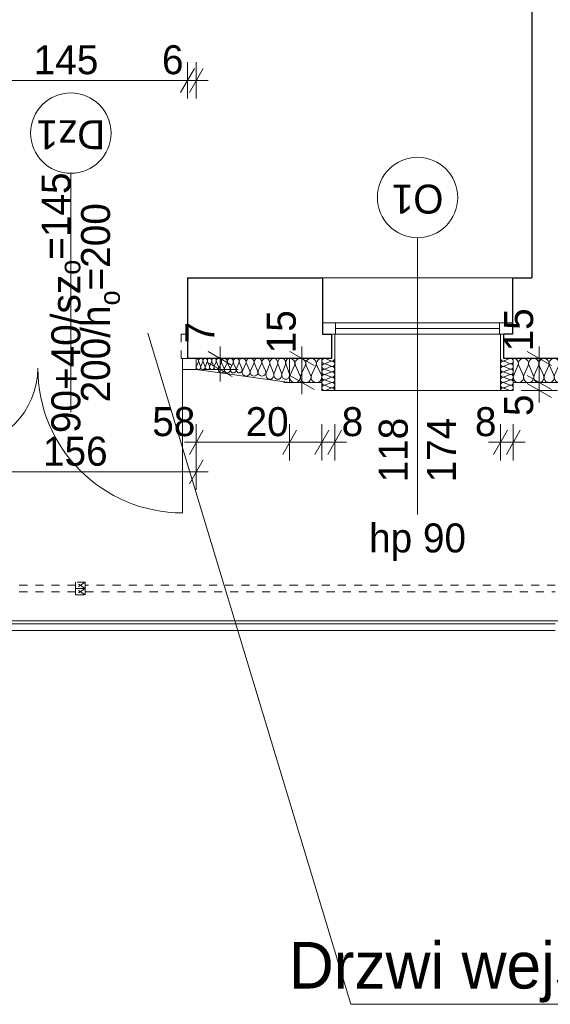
# Model space of a CAD drawing. Extents: x -21260 to 35740, y -2672 to 187028.
# Tile 50 of 120: x 8061 to 11359, y 47452 to 53571. Entities that reach past the tile are written whole.
import ezdxf

# ---------------------------------------------------------------- set-up
doc = ezdxf.new("R2010")
doc.units = 0
doc.header["$MEASUREMENT"] = 0
doc.linetypes.add('Hidden Line', pattern=[100, 50, -50])
for name, color, linetype, lineweight, true_color in [('arch izolacje_Nr_Pióra__3', 7, 'Continuous', 13, 0xff6600), ('Arch ocieplenie_Nr_Pióra__22', 7, 'Continuous', 9, 0x7f7f7f), ('INWENT BALUSTRADY_Nr_Pióra__2', 7, 'Continuous', 13, 0x7f7f7f), ('INWENT BALUSTRADY_Nr_Pióra__8', 7, 'Continuous', 13, 0xa80f02), ('INWENT.ŚCIANY_Nr_Pióra__2', 7, 'Continuous', 13, 0x7f7f7f)]:
    doc.layers.add(name, color=color, linetype=linetype, lineweight=lineweight, true_color=true_color)
doc.layers.add('Arch ocieplenie', color=7, linetype='Continuous')
doc.layers.add('Arch wymiary', color=7, linetype='Continuous')
for name, color, linetype, lineweight in [('Arch opisy okien_Nr_Pióra__21', 7, 'Continuous', 13), ('Arch wymiary_Nr_Pióra__5', 7, 'Continuous', 13), ('INWENT OPISY_Nr_Pióra__21', 7, 'Continuous', 13), ('INWENT. DRZWI_Nr_Pióra__21', 7, 'Continuous', 13), ('INWENT. OKNA_Nr_Pióra__5', 7, 'Continuous', 13), ('INWENT.ŚCIANY_Nr_Pióra__1', 7, 'Continuous', 25), ('INWENT.ŚCIANY_Nr_Pióra__21', 7, 'Continuous', 13), ('Istniejące schody_Nr_Pióra__21', 7, 'Continuous', 13), ('Opisy - Tekst_Nr_pióra__1_Nr_Pióra__7', 7, 'Continuous', 13)]:
    doc.layers.add(name, color=color, linetype=linetype, lineweight=lineweight)
doc.styles.add('GENERATED_STYLE_1', font='txt')
doc.styles.add('GENERATED_STYLE_5', font='txt')
doc.styles.add('GENERATED_STYLE_6', font='txt')
doc.styles.add('GENERATED_STYLE_7', font='txt')
doc.dimstyles.new('GENERATED_STYLE__1', dxfattribs={"dimtxt": 179.999995, "dimasz": 114, "dimexe": 0.18, "dimexo": 0, "dimgap": 0.09, "dimtad": 1, "dimdec": 0, "dimlfac": 0.1, "dimzin": 0, "dimdsep": 46, "dimtxsty": 'GENERATED_STYLE_1', "dimblk": 'ARROWHEAD_2', "dimblk1": 'ARROWHEAD_2', "dimblk2": 'ARROWHEAD_2', "dimcen": 0.09, "dimclrd": 7, "dimclre": 7, "dimclrt": 7, "dimazin": 0, "dimtfac": 1, "dimtdec": 4, "dimtmove": 0, "dimatfit": 3, "dimfxl": 0, "dimtolj": 1, "dimtzin": 0, "dimarcsym": 0})
doc.dimstyles.new('GENERATED_STYLE__2', dxfattribs={"dimtxt": 179.999995, "dimasz": 114, "dimexe": 0.18, "dimexo": 0, "dimgap": 0.09, "dimtad": 1, "dimdec": 0, "dimlfac": 0.1, "dimzin": 0, "dimdsep": 46, "dimtxsty": 'GENERATED_STYLE_1', "dimblk": 'ARROWHEAD_2', "dimblk1": 'ARROWHEAD_2', "dimblk2": 'ARROWHEAD_2', "dimcen": 0.09, "dimclrd": 7, "dimclre": 7, "dimclrt": 7, "dimazin": 0, "dimtfac": 1, "dimtdec": 4, "dimtmove": 2, "dimatfit": 3, "dimfxl": 0, "dimtolj": 1, "dimtzin": 0, "dimarcsym": 0})
doc.dimstyles.new('GENERATED_STYLE__3', dxfattribs={"dimtxt": 179.999995, "dimasz": 114, "dimexe": 0.18, "dimexo": 0, "dimgap": 0.09, "dimtad": 1, "dimtih": 1, "dimtoh": 1, "dimdec": 0, "dimlfac": 0.1, "dimzin": 0, "dimdsep": 46, "dimtxsty": 'GENERATED_STYLE_1', "dimblk": 'ARROWHEAD_2', "dimblk1": 'ARROWHEAD_2', "dimblk2": 'ARROWHEAD_2', "dimcen": 0.09, "dimclrd": 7, "dimclre": 7, "dimclrt": 7, "dimazin": 0, "dimtfac": 1, "dimtdec": 4, "dimtmove": 0, "dimatfit": 3, "dimfxl": 0, "dimtolj": 1, "dimtzin": 0, "dimarcsym": 0})

# ---------------------------------------------------------------- blocks, each defined once
blk = doc.blocks.new('Izolacja cieplna 14_19', base_point=(12019.1, 51465.9))
at = {"layer": 'Arch ocieplenie_Nr_Pióra__22', "linetype": 'Continuous'}
for p, q in [((11158.2, 51421.2), (11131.7, 51360.6)), ((11190, 51360.6), (11163.5, 51421.2)), ((11221.8, 51421.2), (11195.3, 51360.6)), ((11253.5, 51360.6), (11227.1, 51421.2)), ((11285.3, 51421.2), (11258.9, 51360.6)), ((11317.1, 51360.6), (11290.7, 51421.2)), ((11348.9, 51421.2), (11322.5, 51360.6)), ((11380.7, 51360.6), (11354.2, 51421.2)), ((11412.5, 51421.2), (11386, 51360.6)), ((11444.3, 51360.6), (11417.8, 51421.2)), ((11476, 51421.2), (11449.6, 51360.6)), ((11507.8, 51360.6), (11481.4, 51421.2)), ((11539.6, 51421.2), (11513.2, 51360.6)), ((11571.4, 51360.6), (11545, 51421.2)), ((11603.2, 51421.2), (11576.7, 51360.6)), ((11635, 51360.6), (11608.5, 51421.2)), ((11666.8, 51421.2), (11640.3, 51360.6)), ((11698.5, 51360.6), (11672.1, 51421.2)), ((11730.3, 51421.2), (11703.9, 51360.6)), ((11762.1, 51360.6), (11735.7, 51421.2)), ((11793.9, 51421.2), (11767.5, 51360.6)), ((11825.7, 51360.6), (11799.2, 51421.2)), ((11857.5, 51421.2), (11831, 51360.6)), ((11889.3, 51360.6), (11862.8, 51421.2)), ((11921, 51421.2), (11894.6, 51360.6)), ((11952.8, 51360.6), (11926.4, 51421.2)), ((11984.6, 51421.2), (11958.2, 51360.6)), ((12016.4, 51360.6), (11990, 51421.2))]:
    blk.add_line(p, q, dxfattribs=at)
for centre, start_param, end_param in [((11129.1, 51434), 1.158004, 3.141593), ((11192.6, 51434), 1.158004, 5.125183), ((11256.2, 51434), 1.158004, 5.125183), ((11319.8, 51434), 1.158004, 5.125183), ((11383.4, 51434), 1.158004, 5.125183), ((11446.9, 51434), 1.158004, 5.125183), ((11510.5, 51434), 1.158004, 5.125183), ((11574.1, 51434), 1.158004, 5.125183), ((11637.6, 51434), 1.158004, 5.125183), ((11701.2, 51434), 1.158004, 5.125183), ((11764.8, 51434), 1.158004, 5.125183), ((11828.4, 51434), 1.158004, 5.125183), ((11891.9, 51434), 1.158004, 5.125183), ((11955.5, 51434), 1.158004, 5.125183), ((12019.1, 51434), 3.141593, 5.125182), ((11160.9, 51347.8), 4.299595, 8.266775), ((11224.4, 51347.8), 4.299595, 8.266775), ((11288, 51347.8), 4.299595, 8.266775), ((11351.6, 51347.8), 4.299595, 8.266775), ((11415.1, 51347.8), 4.299595, 8.266775), ((11478.7, 51347.8), 4.299595, 8.266775), ((11542.3, 51347.8), 4.299595, 8.266775), ((11605.9, 51347.8), 4.299595, 8.266775), ((11669.4, 51347.8), 4.299595, 8.266775), ((11733, 51347.8), 4.299595, 8.266775), ((11796.6, 51347.8), 4.299595, 8.266775), ((11860.1, 51347.8), 4.299595, 8.266775), ((11923.7, 51347.8), 4.299595, 8.266775), ((11987.3, 51347.8), 4.299595, 8.266775)]:
    blk.add_ellipse(centre, major_axis=(0, -31.9), ratio=0.996364, start_param=start_param, end_param=end_param, dxfattribs=at)
blk = doc.blocks.new('Izolacja cieplna 14_29', base_point=(9939.1, 51465.9))
at = {"layer": 'Arch ocieplenie_Nr_Pióra__22', "linetype": 'Continuous'}
for p, q in [((9769.6, 51421.2), (9741.9, 51360.6)), ((9802.9, 51360.6), (9775.2, 51421.2)), ((9836.3, 51421.2), (9808.5, 51360.6)), ((9869.6, 51360.6), (9841.9, 51421.2)), ((9902.9, 51421.2), (9875.2, 51360.6)), ((9936.3, 51360.6), (9908.5, 51421.2))]:
    blk.add_line(p, q, dxfattribs=at)
for centre, start_param, end_param in [((9739.1, 51434), 2.7288, 4.712389), ((9805.7, 51434), 2.7288, 6.695979), ((9872.4, 51434), 2.7288, 6.695979), ((9939.1, 51434), 4.712389, 6.695979), ((9772.4, 51347.8), 5.870392, 9.837571), ((9839.1, 51347.8), 5.870392, 9.837571), ((9905.7, 51347.8), 5.870392, 9.837571)]:
    blk.add_ellipse(centre, major_axis=(-33.3, 0), ratio=0.957051, start_param=start_param, end_param=end_param, dxfattribs=at)
blk = doc.blocks.new('Izolacja cieplna 14_60', base_point=(9739.1, 51465.9))
at = {"layer": 'Arch ocieplenie_Nr_Pióra__22', "linetype": 'Continuous'}
for p, q in [((9614.1, 51427.1), (9593.6, 51374.6)), ((9638.7, 51374.6), (9618.2, 51427.1)), ((9663.3, 51427.1), (9642.8, 51374.6)), ((9687.8, 51374.6), (9667.4, 51427.1)), ((9712.4, 51427.1), (9692, 51374.6)), ((9737, 51374.6), (9716.6, 51427.1))]:
    blk.add_line(p, q, dxfattribs=at)
for centre, start_param, end_param in [((9591.6, 51438.2), 1.158004, 3.141593), ((9640.7, 51438.2), 1.158004, 5.125183), ((9689.9, 51438.2), 1.158004, 5.125183), ((9739.1, 51438.2), 3.141593, 5.125182), ((9616.2, 51363.5), 4.299595, 8.266775), ((9665.3, 51363.5), 4.299595, 8.266775), ((9714.5, 51363.5), 4.299595, 8.266775)]:
    blk.add_ellipse(centre, major_axis=(0, -27.6), ratio=0.889132, start_param=start_param, end_param=end_param, dxfattribs=at)
blk = doc.blocks.new('Izolacja cieplna 14_61', base_point=(9591.6, 51465.9))
at = {"layer": 'Arch ocieplenie_Nr_Pióra__22', "linetype": 'Continuous'}
for p, q in [((9466.6, 51433.1), (9446.1, 51388.6)), ((9491.2, 51388.6), (9470.7, 51433.1)), ((9515.8, 51433.1), (9495.3, 51388.6)), ((9540.3, 51388.6), (9519.9, 51433.1)), ((9564.9, 51433.1), (9544.5, 51388.6)), ((9589.5, 51388.6), (9569.1, 51433.1))]:
    blk.add_line(p, q, dxfattribs=at)
for centre, start_param, end_param in [((9444.1, 51442.5), 2.7288, 4.712389), ((9493.2, 51442.5), 2.7288, 6.695979), ((9542.4, 51442.5), 2.7288, 6.695979), ((9591.6, 51442.5), 4.712389, 6.695979), ((9468.7, 51379.2), 5.870392, 9.837571), ((9517.8, 51379.2), 5.870392, 9.837571), ((9567, 51379.2), 5.870392, 9.837571)]:
    blk.add_ellipse(centre, major_axis=(-24.6, 0), ratio=0.95167, start_param=start_param, end_param=end_param, dxfattribs=at)
blk = doc.blocks.new('Izolacja cieplna 14_62', base_point=(9444.1, 51465.9))
at = {"layer": 'Arch ocieplenie_Nr_Pióra__22', "linetype": 'Continuous'}
for p, q in [((9313.5, 51439), (9298.1, 51402.7)), ((9331.9, 51402.7), (9316.6, 51439)), ((9350.3, 51439), (9335, 51402.7)), ((9368.8, 51402.7), (9353.4, 51439)), ((9387.2, 51439), (9371.9, 51402.7)), ((9405.6, 51402.7), (9390.3, 51439)), ((9424.1, 51439), (9408.7, 51402.7)), ((9442.5, 51402.7), (9427.2, 51439))]:
    blk.add_line(p, q, dxfattribs=at)
for centre, start_param, end_param in [((9296.6, 51446.7), 1.158004, 3.141593), ((9333.4, 51446.7), 1.158004, 5.125183), ((9370.3, 51446.7), 1.158004, 5.125183), ((9407.2, 51446.7), 1.158004, 5.125183), ((9444.1, 51446.7), 3.141593, 5.125182), ((9315, 51395), 4.299595, 8.266775), ((9351.9, 51395), 4.299595, 8.266775), ((9388.8, 51395), 4.299595, 8.266775), ((9425.6, 51395), 4.299595, 8.266775)]:
    blk.add_ellipse(centre, major_axis=(0, -19.1), ratio=0.963207, start_param=start_param, end_param=end_param, dxfattribs=at)
blk = doc.blocks.new('Izolacja cieplna 14_63', base_point=(9296.6, 51465.9))
at = {"layer": 'Arch ocieplenie_Nr_Pióra__22', "linetype": 'Continuous'}
for p, q in [((9171.7, 51445), (9160.2, 51416.7)), ((9185.4, 51416.7), (9174, 51445)), ((9199.2, 51445), (9187.7, 51416.7)), ((9212.9, 51416.7), (9201.5, 51445)), ((9226.7, 51445), (9215.2, 51416.7)), ((9240.4, 51416.7), (9229, 51445)), ((9254.2, 51445), (9242.7, 51416.7)), ((9267.9, 51416.7), (9256.5, 51445)), ((9281.7, 51445), (9270.2, 51416.7)), ((9295.4, 51416.7), (9284, 51445))]:
    blk.add_line(p, q, dxfattribs=at)
for centre, start_param, end_param in [((9159.1, 51451), 1.158004, 3.141593), ((9186.6, 51451), 1.158004, 5.125183), ((9214.1, 51451), 1.158004, 5.125183), ((9241.6, 51451), 1.158004, 5.125183), ((9269.1, 51451), 1.158004, 5.125183), ((9296.6, 51451), 3.141593, 5.125182), ((9172.8, 51410.7), 4.299595, 8.266775), ((9200.3, 51410.7), 4.299595, 8.266775), ((9227.8, 51410.7), 4.299595, 8.266775), ((9255.3, 51410.7), 4.299595, 8.266775), ((9282.8, 51410.7), 4.299595, 8.266775)]:
    blk.add_ellipse(centre, major_axis=(0, -14.9), ratio=0.923555, start_param=start_param, end_param=end_param, dxfattribs=at)
blk = doc.blocks.new('Izolacja cieplna 14_64', base_point=(10019.1, 51265.9))
at = {"layer": 'Arch ocieplenie_Nr_Pióra__22', "linetype": 'Continuous'}
for p, q in [((9995.2, 51450.6), (9962.9, 51464.5)), ((9962.9, 51433.9), (9995.2, 51447.8)), ((9995.2, 51417.3), (9962.9, 51431.1)), ((9962.9, 51400.6), (9995.2, 51414.5)), ((9995.2, 51383.9), (9962.9, 51397.8)), ((9962.9, 51367.3), (9995.2, 51381.1)), ((9995.2, 51350.6), (9962.9, 51364.5)), ((9962.9, 51333.9), (9995.2, 51347.8)), ((9995.2, 51317.3), (9962.9, 51331.1)), ((9962.9, 51300.6), (9995.2, 51314.5)), ((9995.2, 51283.9), (9962.9, 51297.8)), ((9962.9, 51267.3), (9995.2, 51281.1))]:
    blk.add_line(p, q, dxfattribs=at)
for centre, start_param, end_param in [((9956.1, 51449.2), 4.299595, 8.266775), ((10002.1, 51465.9), 1.158004, 3.141593), ((9956.1, 51415.9), 4.299595, 8.266775), ((9956.1, 51382.5), 4.299595, 8.266775), ((10002.1, 51432.5), 1.158004, 5.125183), ((10002.1, 51399.2), 1.158004, 5.125183), ((9956.1, 51349.2), 4.299595, 8.266775), ((10002.1, 51365.9), 1.158004, 5.125183), ((10002.1, 51332.5), 1.158004, 5.125183), ((9956.1, 51315.9), 4.299595, 8.266775), ((9956.1, 51282.5), 4.299595, 8.266775), ((10002.1, 51299.2), 1.158004, 5.125183), ((10002.1, 51265.9), 3.141593, 5.125182)]:
    blk.add_ellipse(centre, major_axis=(-17, 0), ratio=0.979571, start_param=start_param, end_param=end_param, dxfattribs=at)
blk = doc.blocks.new('Izolacja cieplna 14_65', base_point=(11049.1, 51265.9))
at = {"layer": 'Arch ocieplenie_Nr_Pióra__22', "linetype": 'Continuous'}
for p, q in [((11072.9, 51450.6), (11105.2, 51464.5)), ((11105.2, 51433.9), (11072.9, 51447.8)), ((11072.9, 51417.3), (11105.2, 51431.1)), ((11105.2, 51400.6), (11072.9, 51414.5)), ((11072.9, 51383.9), (11105.2, 51397.8)), ((11105.2, 51367.3), (11072.9, 51381.1)), ((11072.9, 51350.6), (11105.2, 51364.5)), ((11105.2, 51333.9), (11072.9, 51347.8)), ((11072.9, 51317.3), (11105.2, 51331.1)), ((11105.2, 51300.6), (11072.9, 51314.5)), ((11072.9, 51283.9), (11105.2, 51297.8)), ((11105.2, 51267.3), (11072.9, 51281.1))]:
    blk.add_line(p, q, dxfattribs=at)
for centre, start_param, end_param in [((11066.1, 51465.9), 6.283185, 8.266774), ((11112.1, 51449.2), 1.158003, 5.125183), ((11066.1, 51432.5), 4.299595, 8.266774), ((11066.1, 51399.2), 4.299595, 8.266774), ((11112.1, 51415.9), 1.158003, 5.125183), ((11112.1, 51382.5), 1.158003, 5.125183), ((11066.1, 51365.9), 4.299595, 8.266774), ((11066.1, 51332.5), 4.299595, 8.266774), ((11112.1, 51349.2), 1.158003, 5.125183), ((11066.1, 51299.2), 4.299595, 8.266774), ((11066.1, 51265.9), 4.299596, 6.283185), ((11112.1, 51315.9), 1.158003, 5.125183), ((11112.1, 51282.5), 1.158003, 5.125183)]:
    blk.add_ellipse(centre, major_axis=(-17, 0), ratio=0.979571, start_param=start_param, end_param=end_param, dxfattribs=at)
blk = doc.blocks.new('*D529')
at = {"layer": 'Arch wymiary_Nr_Pióra__5', "linetype": 'Continuous'}
for p, q in [((9159.1, 50831.7), (9159.1, 51056.7)), ((9202.4, 51019.2), (9115.8, 50869.2)), ((9782.4, 51019.2), (9695.8, 50869.2)), ((9085.7, 50944.2), (9159.1, 50944.2)), ((9159.1, 50944.2), (9739.1, 50944.2))]:
    blk.add_line(p, q, dxfattribs=at)
at = {"layer": 'Arch wymiary_Nr_Pióra__5', "char_height": 180, "attachment_point": 7, "style": 'GENERATED_STYLE_1'}
for s, insert in [('{58}', (8885.3, 50980.2)), ('{20}', (9465.3, 50980.2)), ('{8}', (10062.4, 50980.2))]:
    blk.add_mtext(s, dxfattribs=dict(at, insert=insert))
blk = doc.blocks.new('ARROWHEAD_2')
at = {"color": 0, "linetype": 'Continuous', "lineweight": 0}
for p, q in [((-0.378, -0.655), (0.378, 0.655)), ((0, 0), (-1, 0))]:
    blk.add_line(p, q, dxfattribs=at)
blk = doc.blocks.new('*D530')
at = {"layer": 'Arch wymiary_Nr_Pióra__5', "linetype": 'Continuous'}
for p, q in [((9739.1, 50831.7), (9739.1, 51056.7)), ((9939.1, 50831.7), (9939.1, 51056.7)), ((9782.4, 51019.2), (9695.8, 50869.2)), ((9895.8, 50869.2), (9982.4, 51019.2)), ((9159.1, 50944.2), (9739.1, 50944.2)), ((9739.1, 50944.2), (9939.1, 50944.2))]:
    blk.add_line(p, q, dxfattribs=at)
at = {"layer": 'Arch wymiary_Nr_Pióra__5', "char_height": 180, "attachment_point": 7, "style": 'GENERATED_STYLE_1'}
for s, insert in [('{58}', (8885.3, 50980.2)), ('{20}', (9465.3, 50980.2)), ('{8}', (10062.4, 50980.2))]:
    blk.add_mtext(s, dxfattribs=dict(at, insert=insert))
blk = doc.blocks.new('*D531')
at = {"layer": 'Arch wymiary_Nr_Pióra__5', "linetype": 'Continuous'}
for p, q in [((10019.1, 50831.7), (10019.1, 51056.7)), ((9895.8, 50869.2), (9982.4, 51019.2)), ((10062.4, 51019.2), (9975.8, 50869.2)), ((9939.1, 50944.2), (10019.1, 50944.2)), ((10019.1, 50944.2), (10092.4, 50944.2))]:
    blk.add_line(p, q, dxfattribs=at)
at = {"layer": 'Arch wymiary_Nr_Pióra__5', "char_height": 180, "attachment_point": 7, "style": 'GENERATED_STYLE_1'}
for s, insert in [('{58}', (8885.3, 50980.2)), ('{20}', (9465.3, 50980.2)), ('{8}', (10062.4, 50980.2))]:
    blk.add_mtext(s, dxfattribs=dict(at, insert=insert))
blk = doc.blocks.new('*D532')
at = {"layer": 'Arch wymiary_Nr_Pióra__5', "linetype": 'Continuous'}
for p, q in [((11049.1, 50831.7), (11049.1, 51056.7)), ((11129.1, 50831.7), (11129.1, 51056.7)), ((11005.8, 50869.2), (11092.4, 51019.2)), ((11172.4, 51019.2), (11085.8, 50869.2)), ((10975.7, 50944.2), (11049.1, 50944.2)), ((11049.1, 50944.2), (11129.1, 50944.2)), ((11129.1, 50944.2), (11202.4, 50944.2))]:
    blk.add_line(p, q, dxfattribs=at)
at = {"layer": 'Arch wymiary_Nr_Pióra__5', "insert": (10890.5, 50980.2), "char_height": 180, "attachment_point": 7, "style": 'GENERATED_STYLE_1'}
blk.add_mtext('{8}', dxfattribs=at)
blk = doc.blocks.new('*D533')
at = {"layer": 'Arch wymiary_Nr_Pióra__5', "linetype": 'Continuous'}
for p, q in [((11215.7, 51359.2), (11365.7, 51272.6)), ((11403.2, 51315.9), (11178.2, 51315.9)), ((11215.7, 51309.2), (11365.7, 51222.6)), ((11290.7, 51265.9), (11290.7, 51315.9)), ((11403.2, 51265.9), (11178.2, 51265.9)), ((11290.7, 51192.5), (11290.7, 51265.9))]:
    blk.add_line(p, q, dxfattribs=at)
at = {"layer": 'Arch wymiary_Nr_Pióra__5', "char_height": 180, "attachment_point": 7, "rotation": 90, "style": 'GENERATED_STYLE_1'}
for s, insert in [('{15}', (11254.7, 51509.2)), ('{5}', (11254.7, 51107.3))]:
    blk.add_mtext(s, dxfattribs=dict(at, insert=insert))
blk = doc.blocks.new('*D534')
at = {"layer": 'Arch wymiary_Nr_Pióra__5', "linetype": 'Continuous'}
for p, q in [((11290.7, 51465.9), (11290.7, 51539.2)), ((11403.2, 51465.9), (11178.2, 51465.9)), ((11365.7, 51422.6), (11215.7, 51509.2)), ((11290.7, 51315.9), (11290.7, 51465.9)), ((11215.7, 51359.2), (11365.7, 51272.6)), ((11403.2, 51315.9), (11178.2, 51315.9))]:
    blk.add_line(p, q, dxfattribs=at)
at = {"layer": 'Arch wymiary_Nr_Pióra__5', "char_height": 180, "attachment_point": 7, "rotation": 90, "style": 'GENERATED_STYLE_1'}
for s, insert in [('{15}', (11254.7, 51509.2)), ('{5}', (11254.7, 51107.3))]:
    blk.add_mtext(s, dxfattribs=dict(at, insert=insert))
blk = doc.blocks.new('*D535')
at = {"layer": 'Arch wymiary_Nr_Pióra__5', "linetype": 'Continuous'}
for p, q in [((9815.6, 51465.9), (9815.6, 51539.2)), ((9928.1, 51465.9), (9703.1, 51465.9)), ((9890.6, 51422.6), (9740.6, 51509.2)), ((9815.6, 51315.9), (9815.6, 51465.9)), ((9740.6, 51359.2), (9890.6, 51272.6)), ((9928.1, 51315.9), (9703.1, 51315.9)), ((9815.6, 51242.5), (9815.6, 51315.9))]:
    blk.add_line(p, q, dxfattribs=at)
at = {"layer": 'Arch wymiary_Nr_Pióra__5', "insert": (9779.6, 51497.4), "char_height": 180, "attachment_point": 7, "rotation": 90, "style": 'GENERATED_STYLE_1'}
blk.add_mtext('{15}', dxfattribs=at)
blk = doc.blocks.new('*D536')
at = {"layer": 'Arch wymiary_Nr_Pióra__5', "linetype": 'Continuous'}
for p, q in [((9307.7, 51465.9), (9307.7, 51539.2)), ((9420.2, 51465.9), (9195.2, 51465.9)), ((9232.7, 51509.2), (9382.7, 51422.6)), ((9307.7, 51395.9), (9307.7, 51465.9)), ((9382.7, 51352.6), (9232.7, 51439.2)), ((9420.2, 51395.9), (9195.2, 51395.9)), ((9307.7, 51322.5), (9307.7, 51395.9))]:
    blk.add_line(p, q, dxfattribs=at)
at = {"layer": 'Arch wymiary_Nr_Pióra__5', "insert": (9271.7, 51558.5), "char_height": 180, "attachment_point": 7, "rotation": 90, "style": 'GENERATED_STYLE_1'}
blk.add_mtext('{7}', dxfattribs=at)
blk = doc.blocks.new('*D537')
at = {"layer": 'Arch wymiary_Nr_Pióra__5', "linetype": 'Continuous'}
for p, q in [((7014.1, 50648.1), (7014.1, 50873.1)), ((7174.1, 50648.1), (7174.1, 50873.1)), ((7057.4, 50835.6), (6970.8, 50685.6)), ((7217.4, 50835.6), (7130.8, 50685.6)), ((6940.7, 50760.6), (7014.1, 50760.6)), ((7014.1, 50760.6), (7174.1, 50760.6))]:
    blk.add_line(p, q, dxfattribs=at)
at = {"layer": 'Arch wymiary_Nr_Pióra__5', "char_height": 180, "attachment_point": 7, "style": 'GENERATED_STYLE_1'}
for s, insert in [('{16}', (6740.3, 50796.6)), ('{43}', (7271.4, 50796.6)), ('{156}', (8206.3, 50796.6))]:
    blk.add_mtext(s, dxfattribs=dict(at, insert=insert))
blk = doc.blocks.new('*D538')
at = {"layer": 'Arch wymiary_Nr_Pióra__5', "linetype": 'Continuous'}
for p, q in [((7174.1, 50648.1), (7174.1, 50873.1)), ((7599.1, 50648.1), (7599.1, 50873.1)), ((7217.4, 50835.6), (7130.8, 50685.6)), ((7642.4, 50835.6), (7555.8, 50685.6)), ((7174.1, 50760.6), (7599.1, 50760.6))]:
    blk.add_line(p, q, dxfattribs=at)
at = {"layer": 'Arch wymiary_Nr_Pióra__5', "char_height": 180, "attachment_point": 7, "style": 'GENERATED_STYLE_1'}
for s, insert in [('{16}', (6740.3, 50796.6)), ('{43}', (7271.4, 50796.6)), ('{156}', (8206.3, 50796.6))]:
    blk.add_mtext(s, dxfattribs=dict(at, insert=insert))
blk = doc.blocks.new('*D539')
at = {"layer": 'Arch wymiary_Nr_Pióra__5', "linetype": 'Continuous'}
for p, q in [((7599.1, 50648.1), (7599.1, 50873.1)), ((9159.1, 50648.1), (9159.1, 50873.1)), ((7642.4, 50835.6), (7555.8, 50685.6)), ((9115.8, 50685.6), (9202.4, 50835.6)), ((7599.1, 50760.6), (9159.1, 50760.6)), ((9159.1, 50760.6), (9232.4, 50760.6))]:
    blk.add_line(p, q, dxfattribs=at)
at = {"layer": 'Arch wymiary_Nr_Pióra__5', "char_height": 180, "attachment_point": 7, "style": 'GENERATED_STYLE_1'}
for s, insert in [('{16}', (6740.3, 50796.6)), ('{43}', (7271.4, 50796.6)), ('{156}', (8206.3, 50796.6))]:
    blk.add_mtext(s, dxfattribs=dict(at, insert=insert))
blk = doc.blocks.new('*D540')
at = {"layer": 'Arch wymiary_Nr_Pióra__5', "linetype": 'Continuous'}
for p, q in [((7599.1, 53080.7), (7599.1, 53305.7)), ((7654.1, 53080.7), (7654.1, 53305.7)), ((7642.4, 53268.2), (7555.8, 53118.2)), ((7697.4, 53268.2), (7610.8, 53118.2)), ((7525.7, 53193.2), (7599.1, 53193.2)), ((7599.1, 53193.2), (7654.1, 53193.2))]:
    blk.add_line(p, q, dxfattribs=at)
at = {"layer": 'Arch wymiary_Nr_Pióra__5', "char_height": 180, "attachment_point": 7, "style": 'GENERATED_STYLE_1'}
for s, insert in [('{6}', (7440.5, 53229.2)), ('{145}', (8148.7, 53229.2)), ('{6}', (8945.5, 53229.2))]:
    blk.add_mtext(s, dxfattribs=dict(at, insert=insert))
blk = doc.blocks.new('*D541')
at = {"layer": 'Arch wymiary_Nr_Pióra__5', "linetype": 'Continuous'}
for p, q in [((7654.1, 53080.7), (7654.1, 53305.7)), ((9104.1, 53080.7), (9104.1, 53305.7)), ((7697.4, 53268.2), (7610.8, 53118.2)), ((9060.8, 53118.2), (9147.4, 53268.2)), ((7654.1, 53193.2), (9104.1, 53193.2))]:
    blk.add_line(p, q, dxfattribs=at)
at = {"layer": 'Arch wymiary_Nr_Pióra__5', "char_height": 180, "attachment_point": 7, "style": 'GENERATED_STYLE_1'}
for s, insert in [('{6}', (7440.5, 53229.2)), ('{145}', (8148.7, 53229.2)), ('{6}', (8945.5, 53229.2))]:
    blk.add_mtext(s, dxfattribs=dict(at, insert=insert))
blk = doc.blocks.new('*D542')
at = {"layer": 'Arch wymiary_Nr_Pióra__5', "linetype": 'Continuous'}
for p, q in [((9104.1, 53080.7), (9104.1, 53305.7)), ((9159.1, 53080.7), (9159.1, 53305.7)), ((9060.8, 53118.2), (9147.4, 53268.2)), ((9202.4, 53268.2), (9115.8, 53118.2)), ((9104.1, 53193.2), (9159.1, 53193.2)), ((9159.1, 53193.2), (9232.4, 53193.2))]:
    blk.add_line(p, q, dxfattribs=at)
at = {"layer": 'Arch wymiary_Nr_Pióra__5', "char_height": 180, "attachment_point": 7, "style": 'GENERATED_STYLE_1'}
for s, insert in [('{6}', (7440.5, 53229.2)), ('{145}', (8148.7, 53229.2)), ('{6}', (8945.5, 53229.2))]:
    blk.add_mtext(s, dxfattribs=dict(at, insert=insert))

msp = doc.modelspace()

# ---------------------------------------------------------------- linework, layer by layer
at = {"layer": 'arch izolacje_Nr_Pióra__3', "linetype": 'Continuous'}
for p, q in [((10019.1, 51615.9), (10019.1, 51315.9)), ((10019.1, 51615.9), (10019.1, 51265.9)), ((11049.1, 51315.9), (11049.1, 51615.9)), ((11049.1, 51265.9), (11049.1, 51615.9)), ((9739.1, 51465.9), (9739.1, 51315.9)), ((9939.1, 51265.9), (9939.1, 51465.9)), ((11129.1, 51265.9), (11129.1, 51465.9)), ((9739.1, 51315.9), (9159.1, 51395.9)), ((9939.1, 51315.9), (9739.1, 51315.9)), ((12019.1, 51315.9), (11129.1, 51315.9)), ((15739.1, 51315.9), (11129.1, 51315.9)), ((10019.1, 51265.9), (9939.1, 51265.9)), ((11049.1, 51265.9), (10019.1, 51265.9)), ((11049.1, 51265.9), (11129.1, 51265.9))]:
    msp.add_line(p, q, dxfattribs=at)
at = {"layer": 'Arch opisy okien_Nr_Pióra__21', "linetype": 'Continuous'}
for centre in [(8379.1, 52865.9), (10534.1, 52465.9)]:
    msp.add_circle(centre, 250, dxfattribs=at)
at = {"layer": 'INWENT BALUSTRADY_Nr_Pióra__2', "linetype": 'Hidden Line'}
for p, q in [((8409.1, 50055.9), (5359.1, 50055.9)), ((8409.1, 50075.9), (8409.1, 50035.9)), ((8469.1, 50075.9), (8409.1, 50075.9)), ((8469.1, 50035.9), (8409.1, 50075.9)), ((8469.1, 50075.9), (8409.1, 50035.9)), ((8469.1, 50035.9), (8469.1, 50075.9)), ((11389.1, 50055.9), (8469.1, 50055.9)), ((5359.1, 50015.9), (8409.1, 50015.9)), ((8409.1, 50035.9), (8469.1, 50035.9)), ((8409.1, 50035.9), (8409.1, 49995.9)), ((8469.1, 50035.9), (8409.1, 50035.9)), ((8469.1, 49995.9), (8409.1, 50035.9)), ((8469.1, 50035.9), (8409.1, 49995.9)), ((8409.1, 49995.9), (8469.1, 49995.9)), ((8469.1, 49995.9), (8469.1, 50035.9)), ((8469.1, 50015.9), (11389.1, 50015.9))]:
    msp.add_line(p, q, dxfattribs=at)
at = {"layer": 'INWENT BALUSTRADY_Nr_Pióra__8', "linetype": 'Continuous'}
for p, q in [((8469.1, 49815.9), (5359.1, 49815.9)), ((11389.1, 49815.9), (8469.1, 49815.9)), ((5359.1, 49775.9), (8469.1, 49775.9)), ((8469.1, 49775.9), (11389.1, 49775.9))]:
    msp.add_line(p, q, dxfattribs=at)
at = {"layer": 'INWENT OPISY_Nr_Pióra__21', "linetype": 'Continuous'}
for p, q in [((8379.1, 51130.9), (8379.1, 52615.9)), ((10534.1, 52215.9), (10534.1, 50495.9)), ((10119.8, 47451.9), (8857.9, 51622.1)), ((17942.9, 47451.9), (10119.8, 47451.9))]:
    msp.add_line(p, q, dxfattribs=at)
at = {"layer": 'INWENT. DRZWI_Nr_Pióra__21', "linetype": 'Continuous'}
for p, q in [((9159.1, 51465.9), (9074.1, 51465.9)), ((9074.1, 51465.9), (9074.1, 51395.9)), ((9159.1, 51395.9), (9159.1, 51465.9)), ((9074.1, 51405.9), (9074.1, 50505.9)), ((9074.1, 51395.9), (9159.1, 51395.9))]:
    msp.add_line(p, q, dxfattribs=at)
for centre, radius, start, end in [((7684.1, 51405.9), 490, 270, 0), ((9074.1, 51405.9), 900, 180, 270)]:
    msp.add_arc(centre, radius, start, end, dxfattribs=at)
at = {"layer": 'INWENT. OKNA_Nr_Pióra__5', "linetype": 'Continuous'}
for p, q in [((11124.1, 51685.9), (9944.1, 51685.9)), ((9944.1, 51615.9), (9944.1, 51685.9)), ((10024.1, 51615.9), (10024.1, 51685.9)), ((10024.1, 51650.9), (11044.1, 51650.9)), ((11044.1, 51615.9), (11044.1, 51685.9)), ((11124.1, 51615.9), (11124.1, 51685.9)), ((9944.1, 51615.9), (11124.1, 51615.9))]:
    msp.add_line(p, q, dxfattribs=at)
at = {"layer": 'INWENT.ŚCIANY_Nr_Pióra__1', "linetype": 'Continuous'}
for p, q in [((11244.1, 56035.9), (11244.1, 51965.9)), ((9104.1, 51965.9), (9944.1, 51965.9)), ((9104.1, 51965.9), (9104.1, 51465.9)), ((9944.1, 51965.9), (9944.1, 51615.9)), ((11124.1, 51965.9), (11244.1, 51965.9)), ((11124.1, 51965.9), (11124.1, 51615.9)), ((9944.1, 51615.9), (9999.1, 51615.9)), ((9999.1, 51615.9), (9999.1, 51465.9)), ((11124.1, 51615.9), (11069.1, 51615.9)), ((11069.1, 51615.9), (11069.1, 51465.9)), ((9999.1, 51465.9), (9104.1, 51465.9)), ((11999.1, 51465.9), (11069.1, 51465.9))]:
    msp.add_line(p, q, dxfattribs=at)
at = {"layer": 'INWENT.ŚCIANY_Nr_Pióra__2', "linetype": 'Hidden Line'}
for p, q in [((9104.1, 51615.9), (9064.1, 51615.9)), ((9064.1, 51615.9), (9064.1, 51465.9)), ((9104.1, 51465.9), (9064.1, 51465.9))]:
    msp.add_line(p, q, dxfattribs=at)
at = {"layer": 'INWENT.ŚCIANY_Nr_Pióra__21', "linetype": 'Continuous'}
msp.add_line((9944.1, 51965.9), (11124.1, 51965.9), dxfattribs=at)
at = {"layer": 'Istniejące schody_Nr_Pióra__21', "linetype": 'Continuous'}
msp.add_line((11689.1, 49835.9), (5019.1, 49835.9), dxfattribs=at)

# ---------------------------------------------------------------- block references
at = {"layer": 'Arch ocieplenie', "color": 104, "linetype": 'Continuous', "lineweight": 9, "true_color": 0x029e21}
for name, p in [('Izolacja cieplna 14_63', (9296.6, 51465.9)), ('Izolacja cieplna 14_62', (9444.1, 51465.9)), ('Izolacja cieplna 14_61', (9591.6, 51465.9)), ('Izolacja cieplna 14_60', (9739.1, 51465.9)), ('Izolacja cieplna 14_29', (9939.1, 51465.9)), ('Izolacja cieplna 14_64', (10019.1, 51265.9)), ('Izolacja cieplna 14_65', (11049.1, 51265.9)), ('Izolacja cieplna 14_19', (12019.1, 51465.9))]:
    msp.add_blockref(name, p, dxfattribs=at)

# ---------------------------------------------------------------- texts
at = {"layer": 'Arch opisy okien_Nr_Pióra__21', "linetype": 'Continuous', "char_height": 180, "attachment_point": 2, "rotation": 180, "style": 'GENERATED_STYLE_6'}
for s, insert in [('{Dz1}', (8379.1, 52765.6)), ('{O1}', (10534.1, 52365.6))]:
    msp.add_mtext(s, dxfattribs=dict(at, insert=insert))
at = {"layer": 'INWENT OPISY_Nr_Pióra__21', "linetype": 'Continuous', "char_height": 180, "attachment_point": 2, "rotation": 90, "style": 'GENERATED_STYLE_7'}
for s, insert, width, line_spacing_factor in [('{90+40/sz\\A1{\\H0.7x;\\S ^ o;}=145\\P200/h\\A1{\\H0.7x;\\S ^ o;}=200}', (8135.8, 51811.4), 1711.718, 0.411465), ('{118\\P174}', (10292.9, 50895.9), 1346.334, 0.998099)]:
    msp.add_mtext(s, dxfattribs=dict(at, insert=insert, width=width, line_spacing_factor=line_spacing_factor))
at = {"layer": 'INWENT OPISY_Nr_Pióra__21', "linetype": 'Continuous', "insert": (10534.1, 50440.2), "char_height": 180, "attachment_point": 2, "style": 'GENERATED_STYLE_7'}
msp.add_mtext('{hp 90}', dxfattribs=at)
at = {"layer": 'Opisy - Tekst_Nr_pióra__1_Nr_Pióra__7', "linetype": 'Continuous', "insert": (14137.5, 47839), "char_height": 289.007, "attachment_point": 2, "style": 'GENERATED_STYLE_5'}
msp.add_mtext('{Drzwi wejściowe służące do kompensacji powietrza}', dxfattribs=at)

# ---------------------------------------------------------------- dimensions: what is measured, and where the dimension line sits
at = {"layer": 'Arch wymiary', "linetype": 'Continuous'}
for base, p1, p2, picture, middle in [((7599.06972, 53193.17517), (7599.06972, 51465.85507), (7654.06975, 51965.85507), '*D540', (7508.81677, 53319.17517)), ((7599.1, 53193.2), (7654.1, 51965.9), (9104.1, 51965.9), '*D541', (8353.6, 53319.2)), ((7599.0697, 53193.1752), (9104.0697, 51965.8551), (9159.0698, 51465.8588), '*D542', (9013.8168, 53319.1752)), ((7014.0697, 50760.6054), (7174.0697, 51315.8512), (7599.0698, 51395.8544), '*D538', (7407.9637, 50886.6054)), ((7014.1, 50760.6), (7599.1, 51395.9), (9159.1, 51395.9), '*D539', (8411.2, 50886.6)), ((9159.1, 50944.2), (9159.1, 51395.9), (9739.1, 51315.9), '*D529', (9021.9, 51070.2)), ((7014.1, 50760.6), (7014.1, 51315.9), (7174.1, 51315.9), '*D537', (6876.9, 50886.6)), ((9159.1, 50944.2), (9739.1, 51315.9), (9939.1, 51265.9), '*D530', (9601.9, 51070.2)), ((9159.1, 50944.2), (9939.1, 51265.9), (10019.1, 51265.9), '*D531', (10130.7, 51070.2)), ((11049.1, 50944.2), (11049.1, 51265.9), (11129.1, 51265.9), '*D532', (10958.8, 51070.2))]:
    dim = msp.add_linear_dim(base=base, p1=p1, p2=p2, dimstyle='GENERATED_STYLE__3', dxfattribs=at)
    dim.commit()
    dim.dimension.update_dxf_attribs({"geometry": picture, "text_midpoint": middle})
for base, p1, p2, dimstyle, picture, middle in [((9815.6, 51315.9), (9739.1, 51315.9), (9739.1, 51465.9), 'GENERATED_STYLE__2', '*D535', (9689.6, 51634)), ((11290.7, 51265.9), (11129.1, 51265.9), (11129.1, 51315.9), 'GENERATED_STYLE__1', '*D533', (11164.7, 51175.6)), ((11290.7, 51265.9), (11129.1, 51315.9), (11129.1, 51465.9), 'GENERATED_STYLE__1', '*D534', (11164.7, 51645.8)), ((9307.7, 51395.9), (9159.1, 51395.9), (9159.1, 51465.9), 'GENERATED_STYLE__2', '*D536', (9181.7, 51626.8))]:
    dim = msp.add_linear_dim(base=base, p1=p1, p2=p2, angle=90, dimstyle=dimstyle, dxfattribs=at)
    dim.commit()
    dim.dimension.update_dxf_attribs({"geometry": picture, "text_midpoint": middle})

doc.saveas('drawing.dxf')
